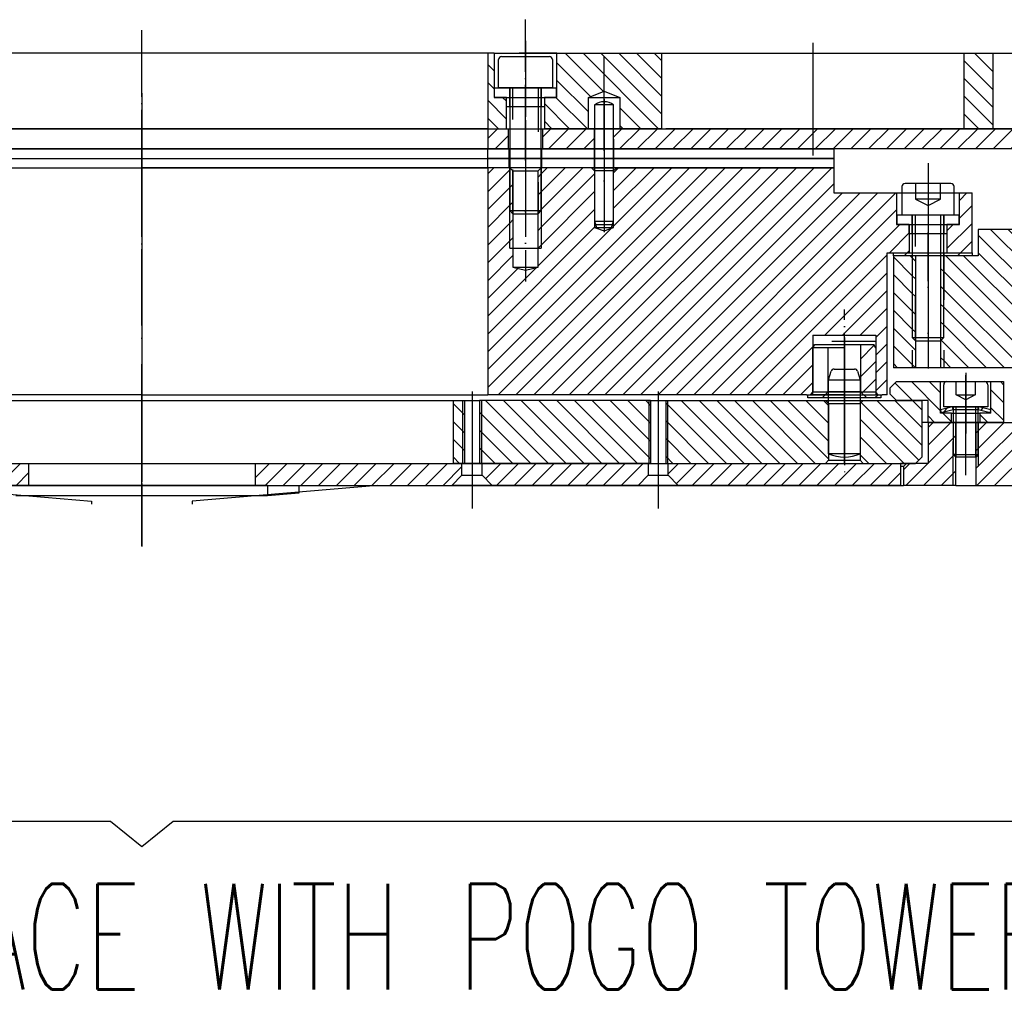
# Model space of a CAD drawing. Extents: x -1765 to 4890, y -3481 to 1222.
# Tile 29 of 98: x 961 to 1117, y -2591 to -2436. Entities that reach past the tile are written whole.
import ezdxf

# ---------------------------------------------------------------- set-up
doc = ezdxf.new("R2010")
doc.units = 0
doc.linetypes.add('DASHED', pattern=[15, 7, -8])
doc.linetypes.add('DOT_CENTER', pattern=[14, 12, -1, 0, -1])
doc.layers.add('1', color=7, linetype='CONTINUOUS')
doc.styles.add('CONVERTER_1', font='txt.shx', dxfattribs={"width": 0.63})
pattern_1 = [(45, (0, 0), (-1.4142136, 1.4142136), [])]
pattern_2 = [(135, (0, 0), (-1.4142136, -1.4142136), [])]

# ---------------------------------------------------------------- blocks, each defined once
blk = doc.blocks.new('PIN_PC_STIFF_S__56', base_point=(1269.32, -3319.87))
at = {"layer": '1', "color": 5, "linetype": 'DOT_CENTER'}
blk.add_line((1091.7, -2507.01), (1091.7, -2489.9), dxfattribs=at)
at = {"layer": '1', "color": 5, "linetype": 'CONTINUOUS'}
for p, q in [((1090.08, -2491.95), (1093.32, -2491.95)), ((1089.2, -2493.68), (1089.6, -2492.31)), ((1089.2, -2505.45), (1089.2, -2493.68)), ((1089.2, -2493.68), (1094.2, -2493.68)), ((1093.8, -2492.31), (1094.2, -2493.68)), ((1094.2, -2493.68), (1094.2, -2505.45)), ((1094.2, -2505.45), (1089.2, -2505.45))]:
    blk.add_line(p, q, dxfattribs=at)
for centre, radius, start, end in [((1090.08, -2492.45), 0.5, 90, 163.8979), ((1093.32, -2492.45), 0.5, 16.1021, 90), ((1091.7, -2499.45), 6.5, -112.6199, -67.3801)]:
    blk.add_arc(centre, radius, start, end, dxfattribs=at)
blk = doc.blocks.new('PC_STIFF_S__57', base_point=(1392.14, -3662.95))
at = {"layer": '1', "linetype": 'CONTINUOUS'}
h = blk.add_hatch(dxfattribs=at)
h.set_pattern_fill('USER', color=5, scale=2, angle=135, pattern_type=0)
h.set_pattern_definition(pattern_2)
h.paths.add_polyline_path([(856, -2496.95), (867.1, -2496.95), (867.1, -2506.95), (857, -2506.95), (856, -2505.95)])
h = blk.add_hatch(dxfattribs=at)
h.set_pattern_fill('USER', color=5, scale=2, angle=135, pattern_type=0)
h.set_pattern_definition(pattern_2)
h.paths.add_polyline_path([(869.5, -2496.95), (871.3, -2496.95), (871.3, -2506.95), (869.5, -2506.95)])
h = blk.add_hatch(dxfattribs=at)
h.set_pattern_fill('USER', color=5, scale=2, angle=135, pattern_type=0)
h.set_pattern_definition(pattern_2)
h.paths.add_polyline_path([(924.5, -2496.95), (930.5, -2496.95), (930.5, -2506.95), (924.5, -2506.95)])
h = blk.add_hatch(dxfattribs=at)
h.set_pattern_fill('USER', color=5, scale=2, angle=135, pattern_type=0)
h.set_pattern_definition(pattern_2)
h.paths.add_polyline_path([(1031.3, -2496.95), (1029.5, -2496.95), (1029.5, -2506.95), (1031.3, -2506.95)])
h = blk.add_hatch(dxfattribs=at)
h.set_pattern_fill('USER', color=5, scale=2, angle=135, pattern_type=0)
h.set_pattern_definition(pattern_2)
h.paths.add_polyline_path([(1060.9, -2496.95), (1033.7, -2496.95), (1033.7, -2506.95), (1060.9, -2506.95)])
h = blk.add_hatch(dxfattribs=at)
h.set_pattern_fill('USER', color=5, scale=2, angle=135, pattern_type=0)
h.set_pattern_definition(pattern_2)
h.paths.add_polyline_path([(1089.2, -2497.45), (1088.7, -2496.95), (1063.3, -2496.95), (1063.3, -2506.95), (1088.7, -2506.95), (1089.2, -2506.45)])
h = blk.add_hatch(dxfattribs=at)
h.set_pattern_fill('USER', color=5, scale=2, angle=135, pattern_type=0)
h.set_pattern_definition(pattern_2)
h.paths.add_polyline_path([(1104, -2496.95), (1104, -2505.95), (1103, -2506.95), (1094.7, -2506.95), (1094.2, -2506.45), (1094.2, -2497.45), (1094.7, -2496.95)])
at = {"layer": '1', "color": 5, "linetype": 'DOT_CENTER'}
for p, q in [((980, -2516.66), (980, -2491.2)), ((868.3, -2508.71), (868.3, -2495.26)), ((1091.7, -2495.26), (1091.7, -2508.71)), ((1032.5, -2495.51), (1032.5, -2508.46)), ((1062.1, -2495.51), (1062.1, -2508.46))]:
    blk.add_line(p, q, dxfattribs=at)
at = {"layer": '1', "color": 5, "linetype": 'CONTINUOUS'}
for p, q in [((856, -2505.95), (856, -2496.95)), ((856, -2496.95), (867.1, -2496.95)), ((866.8, -2506.95), (866.8, -2496.95)), ((867.1, -2496.95), (869.5, -2496.95)), ((867.1, -2496.95), (867.1, -2506.95)), ((869.5, -2496.95), (871.3, -2496.95)), ((869.5, -2506.95), (869.5, -2496.95)), ((869.8, -2506.95), (869.8, -2496.95)), ((871.3, -2506.95), (871.3, -2496.95)), ((871.3, -2496.95), (924.5, -2496.95)), ((924.5, -2506.95), (924.5, -2496.95)), ((924.5, -2496.95), (930.5, -2496.95)), ((930.5, -2496.95), (980, -2496.95)), ((930.5, -2506.95), (930.5, -2496.95)), ((980, -2496.95), (1029.5, -2496.95)), ((1029.5, -2496.95), (1031.3, -2496.95)), ((1029.5, -2496.95), (1029.5, -2506.95)), ((1031, -2496.95), (1031, -2506.95)), ((1031.3, -2496.95), (1033.7, -2496.95)), ((1031.3, -2496.95), (1031.3, -2506.95)), ((1033.7, -2496.95), (1033.7, -2506.95)), ((1060.9, -2496.95), (1033.7, -2496.95)), ((1034, -2496.95), (1034, -2506.95)), ((1060.6, -2496.95), (1060.6, -2506.95)), ((1060.9, -2496.95), (1060.9, -2506.95)), ((1060.9, -2496.95), (1063.3, -2496.95)), ((1063.3, -2496.95), (1088.7, -2496.95)), ((1063.3, -2496.95), (1063.3, -2506.95)), ((1063.6, -2496.95), (1063.6, -2506.95)), ((1088.7, -2496.95), (1089.2, -2497.45)), ((1088.7, -2496.95), (1094.7, -2496.95)), ((1089.2, -2497.45), (1089.2, -2506.45)), ((1089.2, -2497.45), (1094.2, -2497.45)), ((1094.2, -2497.45), (1094.7, -2496.95)), ((1094.2, -2497.45), (1094.2, -2506.45)), ((1094.7, -2496.95), (1104, -2496.95)), ((1104, -2496.95), (1104, -2505.95)), ((857, -2506.95), (856, -2505.95)), ((1104, -2505.95), (1103, -2506.95)), ((857, -2506.95), (867.1, -2506.95)), ((867.1, -2506.95), (869.5, -2506.95)), ((869.5, -2506.95), (871.3, -2506.95)), ((871.3, -2506.95), (924.5, -2506.95)), ((930.5, -2506.95), (924.5, -2506.95)), ((930.5, -2506.95), (980, -2506.95)), ((980, -2506.95), (1029.5, -2506.95)), ((1031.3, -2506.95), (1029.5, -2506.95)), ((1033.7, -2506.95), (1031.3, -2506.95)), ((1060.9, -2506.95), (1033.7, -2506.95)), ((1060.9, -2506.95), (1063.3, -2506.95)), ((1063.3, -2506.95), (1088.7, -2506.95)), ((1088.7, -2506.95), (1089.2, -2506.45)), ((1088.7, -2506.95), (1094.7, -2506.95)), ((1089.2, -2506.45), (1094.2, -2506.45)), ((1094.2, -2506.45), (1094.7, -2506.95)), ((1094.7, -2506.95), (1103, -2506.95))]:
    blk.add_line(p, q, dxfattribs=at)
at = {"layer": '1'}
blk.add_blockref('PIN_PC_STIFF_S__56', (1269.32, -3319.87), dxfattribs=at)
blk = doc.blocks.new('SV_PROBECARD__58', base_point=(1403.59, -3362.45))
at = {"layer": '1', "linetype": 'CONTINUOUS'}
h = blk.add_hatch(dxfattribs=at)
h.set_pattern_fill('USER', color=1, scale=2, angle=45, pattern_type=0)
h.set_pattern_definition(pattern_1)
h.paths.add_polyline_path([(962, -2506.95), (869.9, -2506.95), (869.9, -2508.85), (871.5, -2510.45), (962, -2510.45)])
h = blk.add_hatch(dxfattribs=at)
h.set_pattern_fill('USER', color=1, scale=2, angle=45, pattern_type=0)
h.set_pattern_definition(pattern_1)
h.paths.add_polyline_path([(1030.9, -2506.95), (998, -2506.95), (998, -2510.45), (1000, -2510.45), (1005, -2510.45), (1029.3, -2510.45), (1030.9, -2508.85)])
h = blk.add_hatch(dxfattribs=at)
h.set_pattern_fill('USER', color=1, scale=2, angle=45, pattern_type=0)
h.set_pattern_definition(pattern_1)
h.paths.add_polyline_path([(1060.5, -2506.95), (1034.1, -2506.95), (1034.1, -2508.85), (1035.7, -2510.45), (1058.9, -2510.45), (1060.5, -2508.85)])
h = blk.add_hatch(dxfattribs=at)
h.set_pattern_fill('USER', color=1, scale=2, angle=45, pattern_type=0)
h.set_pattern_definition(pattern_1)
h.paths.add_polyline_path([(1100.6, -2506.95), (1063.7, -2506.95), (1063.7, -2508.85), (1065.3, -2510.45), (1100.6, -2510.45)])
h = blk.add_hatch(dxfattribs=at)
h.set_pattern_fill('USER', color=1, scale=2, pattern_type=0)
h.set_pattern_definition([(0, (0, 0), (0, 2), [])])
h.paths.add_polyline_path([(1005, -2510.45), (1000, -2510.45), (1000, -2512.05), (1005, -2511.65)])
at = {"layer": '1', "color": 1, "linetype": 'DOT_CENTER'}
for p, q in [((980, -2520.12), (980, -2499.9)), ((1032.5, -2503.88), (1032.5, -2514.15)), ((1062.1, -2503.88), (1062.1, -2514.15))]:
    blk.add_line(p, q, dxfattribs=at)
at = {"layer": '1', "color": 1, "linetype": 'CONTINUOUS'}
for p, q in [((869.9, -2506.95), (962, -2506.95)), ((962, -2506.95), (962, -2510.45)), ((962, -2506.95), (998, -2506.95)), ((998, -2506.95), (998, -2510.45)), ((998, -2506.95), (1030.9, -2506.95)), ((1030.9, -2508.85), (1030.9, -2506.95)), ((1030.9, -2506.95), (1034.1, -2506.95)), ((1034.1, -2508.85), (1034.1, -2506.95)), ((1034.1, -2506.95), (1060.5, -2506.95)), ((1060.5, -2506.95), (1060.5, -2508.85)), ((1060.5, -2506.95), (1063.7, -2506.95)), ((1063.7, -2508.85), (1063.7, -2506.95)), ((1063.7, -2506.95), (1100.6, -2506.95)), ((1100.6, -2506.95), (1100.6, -2510.45)), ((1029.3, -2510.45), (1030.9, -2508.85)), ((1030.9, -2508.85), (1034.1, -2508.85)), ((1034.1, -2508.85), (1035.7, -2510.45)), ((1060.5, -2508.85), (1058.9, -2510.45)), ((1060.5, -2508.85), (1063.7, -2508.85)), ((1063.7, -2508.85), (1065.3, -2510.45)), ((962, -2510.45), (871.5, -2510.45)), ((942.51, -2510.45), (972, -2512.95)), ((962, -2510.45), (960, -2510.45)), ((998, -2510.45), (962, -2510.45)), ((998, -2510.45), (962, -2510.45)), ((1017.49, -2510.45), (988, -2512.95)), ((1000, -2510.45), (998, -2510.45)), ((1000, -2510.45), (1000, -2512.05)), ((1000, -2510.45), (1005, -2510.45)), ((1005, -2511.65), (1005, -2510.45)), ((1005, -2510.45), (1029.3, -2510.45)), ((1035.7, -2510.45), (1029.3, -2510.45)), ((1058.9, -2510.45), (1035.7, -2510.45)), ((1065.3, -2510.45), (1058.9, -2510.45)), ((1100.6, -2510.45), (1065.3, -2510.45)), ((960, -2512.05), (1000, -2512.05)), ((1000, -2512.05), (1005, -2511.65)), ((972, -2512.95), (972, -2513.45)), ((988, -2512.95), (988, -2513.45))]:
    blk.add_line(p, q, dxfattribs=at)
at = {"layer": '1'}
blk.add_blockref('PC_STIFF_S__57', (1392.14, -3662.95), dxfattribs=at)
blk = doc.blocks.new('ZYL_STIFT__59', base_point=(1255.82, -3302.42))
at = {"layer": '1', "color": 1, "linetype": 'DOT_CENTER'}
blk.add_line((1053.5, -2449.03), (1053.5, -2469.45), dxfattribs=at)
at = {"layer": '1', "color": 7, "linetype": 'CONTINUOUS'}
for p, q in [((1052, -2449.95), (1052, -2468.45)), ((1055, -2449.95), (1052, -2449.95)), ((1055, -2468.45), (1055, -2449.95)), ((1052, -2468.45), (1052.3, -2469.45)), ((1052, -2468.45), (1055, -2468.45)), ((1054.7, -2469.45), (1055, -2468.45)), ((1052.3, -2469.45), (1054.7, -2469.45))]:
    blk.add_line(p, q, dxfattribs=at)
blk.add_arc((1053.5, -2451.95), 2.5, 53.1301, 126.8699, dxfattribs=at)
blk = doc.blocks.new('SV_ISOLATOR__63', base_point=(1059.82, -3296.92))
at = {"layer": '1', "color": 42, "linetype": 'CONTINUOUS'}
for p, q in [((925, -2458.45), (1035, -2458.45)), ((1035, -2459.95), (1035, -2458.45)), ((1035, -2458.45), (1038.4, -2458.45)), ((1038.4, -2458.45), (1043.6, -2458.45)), ((1038.4, -2459.95), (1038.4, -2458.45)), ((1043.6, -2459.95), (1043.6, -2458.45)), ((1043.6, -2458.45), (1051.98, -2458.45)), ((1051.98, -2458.45), (1055.03, -2458.45)), ((1051.98, -2459.95), (1051.98, -2458.45)), ((1055.03, -2458.45), (1090, -2458.45)), ((1055.03, -2459.95), (1055.03, -2458.45)), ((1090, -2458.45), (1090, -2459.95)), ((925, -2459.95), (1035, -2459.95)), ((1038.4, -2459.95), (1035, -2459.95)), ((1043.6, -2459.95), (1038.4, -2459.95)), ((1051.98, -2459.95), (1043.6, -2459.95)), ((1055.03, -2459.95), (1051.98, -2459.95)), ((1090, -2459.95), (1055.03, -2459.95))]:
    blk.add_line(p, q, dxfattribs=at)
blk = doc.blocks.new('ISOLATOR_SCR__67', base_point=(1105.1, -2472.05))
at = {"layer": '1', "color": 6, "linetype": 'DOT_CENTER'}
blk.add_line((1105, -2465.49), (1105, -2472.05), dxfattribs=at)
at = {"layer": '1', "color": 6, "linetype": 'CONTINUOUS'}
for p, q in [((1100.1, -2467.45), (1102.5, -2467.45)), ((1100.1, -2468.95), (1100.1, -2467.45)), ((1102.5, -2467.45), (1107.5, -2467.45)), ((1107.5, -2467.45), (1109.9, -2467.45)), ((1109.9, -2467.45), (1109.9, -2468.95)), ((1102, -2468.95), (1100.1, -2468.95)), ((1102, -2470.45), (1102, -2468.95)), ((1102, -2468.95), (1108, -2468.95)), ((1109.9, -2468.95), (1108, -2468.95)), ((1108, -2468.95), (1108, -2470.45)), ((1102.5, -2470.45), (1102, -2470.45)), ((1107.5, -2470.45), (1102.5, -2470.45)), ((1108, -2470.45), (1107.5, -2470.45))]:
    blk.add_line(p, q, dxfattribs=at)
at = {"layer": '1', "color": 6, "linetype": 'DASHED'}
for p, q in [((1102.5, -2470.45), (1102.5, -2467.45)), ((1107.5, -2467.45), (1107.5, -2470.45))]:
    blk.add_line(p, q, dxfattribs=at)
blk = doc.blocks.new('SCREW_M5X20__68', base_point=(1105.85, -2489.42))
at = {"layer": '1', "color": 42, "linetype": 'DOT_CENTER'}
for p, q in [((1105, -2459.23), (1105, -2465.95)), ((1105, -2465.95), (1105, -2489.42))]:
    blk.add_line(p, q, dxfattribs=at)
at = {"layer": '1', "color": 42, "linetype": 'CONTINUOUS'}
for p, q in [((1100.85, -2462.95), (1100.85, -2467.45)), ((1103, -2462.45), (1101.35, -2462.45)), ((1107, -2462.45), (1103, -2462.45)), ((1108.65, -2462.45), (1107, -2462.45)), ((1109.15, -2467.45), (1109.15, -2462.95)), ((1100.85, -2467.45), (1102.5, -2467.45)), ((1102.5, -2467.45), (1103, -2467.45)), ((1102.5, -2467.45), (1102.5, -2486.95)), ((1103, -2467.45), (1107, -2467.45)), ((1107, -2467.45), (1107.5, -2467.45)), ((1107.5, -2467.45), (1109.15, -2467.45)), ((1107.5, -2486.95), (1107.5, -2467.45)), ((1102.5, -2486.95), (1107.5, -2486.95)), ((1102.5, -2486.95), (1103, -2487.45)), ((1107, -2487.45), (1107.5, -2486.95)), ((1103, -2487.45), (1107, -2487.45))]:
    blk.add_line(p, q, dxfattribs=at)
at = {"layer": '1', "color": 42, "linetype": 'DASHED'}
for p, q in [((1103, -2462.45), (1103, -2464.95)), ((1107, -2464.95), (1107, -2462.45)), ((1107, -2464.95), (1103, -2464.95)), ((1103, -2464.95), (1105, -2465.95)), ((1105, -2465.95), (1107, -2464.95)), ((1103, -2487.45), (1103, -2467.45)), ((1107, -2467.45), (1107, -2487.45))]:
    blk.add_line(p, q, dxfattribs=at)
at = {"layer": '1', "color": 42, "linetype": 'CONTINUOUS'}
for centre, start, end in [((1101.35, -2462.95), 90, 180), ((1108.65, -2462.95), 0, 90)]:
    blk.add_arc(centre, 0.5, start, end, dxfattribs=at)
at = {"layer": '1'}
blk.add_blockref('ISOLATOR_SCR__67', (1105.1, -2472.05), dxfattribs=at)
blk = doc.blocks.new('SV_ISOLATOR__69', base_point=(1059.82, -3295.42))
at = {"layer": '1', "color": 7, "linetype": 'CONTINUOUS'}
for p, q in [((925, -2456.95), (1035, -2456.95)), ((1035, -2456.95), (1038.4, -2456.95)), ((1035, -2458.45), (1035, -2456.95)), ((1038.4, -2458.45), (1038.4, -2456.95)), ((1038.4, -2456.95), (1043.6, -2456.95)), ((1043.6, -2456.95), (1051.98, -2456.95)), ((1043.6, -2458.45), (1043.6, -2456.95)), ((1051.98, -2458.45), (1051.98, -2456.95)), ((1051.98, -2456.95), (1055.03, -2456.95)), ((1055.03, -2458.45), (1055.03, -2456.95)), ((1055.03, -2456.95), (1090, -2456.95)), ((1090, -2456.95), (1090, -2458.45)), ((925, -2458.45), (1035, -2458.45)), ((1038.4, -2458.45), (1035, -2458.45)), ((1043.6, -2458.45), (1038.4, -2458.45)), ((1051.98, -2458.45), (1043.6, -2458.45)), ((1055.03, -2458.45), (1051.98, -2458.45)), ((1090, -2458.45), (1055.03, -2458.45))]:
    blk.add_line(p, q, dxfattribs=at)
blk = doc.blocks.new('ISO_PLATE_POGOTOWER__85', base_point=(843, -2481.02))
at = {"layer": '1', "linetype": 'CONTINUOUS'}
h = blk.add_hatch(dxfattribs=at)
h.set_pattern_fill('USER', color=3, scale=2, angle=45, pattern_type=0)
h.set_pattern_definition(pattern_1)
h.paths.add_polyline_path([(1099.5, -2473.45), (1102.5, -2473.45), (1102.5, -2473.95), (1099.5, -2473.95)])
h = blk.add_hatch(dxfattribs=at)
h.set_pattern_fill('USER', color=3, scale=2, angle=45, pattern_type=0)
h.set_pattern_definition(pattern_1)
h.paths.add_polyline_path([(1107.5, -2473.45), (1112, -2473.45), (1112, -2473.95), (1107.5, -2473.95)])
at = {"layer": '1', "color": 3, "linetype": 'DOT_CENTER'}
for p, q in [((980, -2485.02), (980, -2462.75)), ((1105, -2477.98), (1105, -2470.23))]:
    blk.add_line(p, q, dxfattribs=at)
at = {"layer": '1', "color": 3, "linetype": 'CONTINUOUS'}
for p, q in [((1099.5, -2473.95), (1099.5, -2473.45)), ((1099.5, -2473.45), (1102.5, -2473.45)), ((1102.5, -2473.95), (1099.5, -2473.95)), ((1102.5, -2473.45), (1102.5, -2473.95)), ((1102.5, -2473.45), (1107.5, -2473.45)), ((1107.5, -2473.95), (1102.5, -2473.95)), ((1107.5, -2473.45), (1112, -2473.45)), ((1107.5, -2473.45), (1107.5, -2473.95)), ((1112, -2473.95), (1107.5, -2473.95)), ((1112, -2473.45), (1112, -2473.95))]:
    blk.add_line(p, q, dxfattribs=at)
blk = doc.blocks.new('ISOLATOR_SCR__89', base_point=(1295.52, -3331.02))
at = {"layer": '1', "linetype": 'CONTINUOUS'}
h = blk.add_hatch(dxfattribs=at)
h.set_pattern_fill('USER', color=1, scale=2, angle=45, pattern_type=0)
h.set_pattern_definition([(45, (80.3578, 438.57), (-1.4142136, 1.4142136), [])])
h.paths.add_polyline_path([(1096.7, -2488.57), (1096.7, -2496.05), (1097.5, -2496.05), (1097.5, -2496.55), (1095.25, -2496.55), (1094.25, -2495.55), (1094.25, -2488.05), (1096.4, -2488.05)])
at = {"layer": '1', "color": 1, "linetype": 'DOT_CENTER'}
for p, q in [((1091.7, -2486.95), (1091.7, -2488.55)), ((1091.7, -2488.05), (1091.7, -2488.57)), ((1091.7, -2488.57), (1091.7, -2495.55)), ((1091.7, -2495.55), (1091.7, -2496.55)), ((1091.7, -2497.05), (1091.7, -2500.02))]:
    blk.add_line(p, q, dxfattribs=at)
at = {"layer": '1', "color": 1, "linetype": 'CONTINUOUS'}
for p, q in [((1086.7, -2488.57), (1087, -2488.05)), ((1086.7, -2496.05), (1086.7, -2488.57)), ((1091.7, -2488.57), (1086.7, -2488.57)), ((1087, -2488.05), (1089.15, -2488.05)), ((1089.15, -2488.05), (1091.7, -2488.05)), ((1091.7, -2488.05), (1094.25, -2488.05)), ((1091.7, -2488.57), (1091.7, -2488.05)), ((1091.7, -2495.55), (1091.7, -2488.57)), ((1094.25, -2488.05), (1096.4, -2488.05)), ((1094.25, -2488.05), (1094.25, -2495.55)), ((1096.7, -2488.57), (1096.4, -2488.05)), ((1096.7, -2488.57), (1096.7, -2496.05)), ((1085.9, -2496.05), (1086.7, -2496.05)), ((1085.9, -2496.55), (1085.9, -2496.05)), ((1088.15, -2496.55), (1085.9, -2496.55)), ((1091.7, -2496.05), (1086.7, -2496.05)), ((1091.7, -2496.55), (1088.15, -2496.55)), ((1091.7, -2496.55), (1091.7, -2495.55)), ((1094.25, -2495.55), (1091.7, -2495.55)), ((1095.25, -2496.55), (1091.7, -2496.55)), ((1095.25, -2496.55), (1094.25, -2495.55)), ((1097.5, -2496.55), (1095.25, -2496.55)), ((1096.7, -2496.05), (1097.5, -2496.05)), ((1097.5, -2496.05), (1097.5, -2496.55))]:
    blk.add_line(p, q, dxfattribs=at)
at = {"layer": '1', "color": 1, "linetype": 'DASHED'}
for p, q in [((1089.15, -2495.55), (1089.15, -2488.05)), ((1089.15, -2495.55), (1088.15, -2496.55)), ((1091.7, -2495.55), (1089.15, -2495.55))]:
    blk.add_line(p, q, dxfattribs=at)
blk = doc.blocks.new('SV_POGOTOWER__90', base_point=(1283.82, -3337.48))
at = {"layer": '1', "linetype": 'CONTINUOUS'}
h = blk.add_hatch(dxfattribs=at)
h.set_pattern_fill('USER', color=4, scale=2, angle=45, pattern_type=0)
h.set_pattern_definition(pattern_1)
h.paths.add_polyline_path([(1090, -2459.95), (1055.5, -2459.95), (1055, -2460.45), (1055, -2469.45), (1053.5, -2469.95), (1052, -2469.45), (1052, -2460.45), (1051.5, -2459.95), (1043.5, -2459.95), (1043.5, -2472.75), (1043, -2472.75), (1043, -2475.75), (1041, -2476.25), (1039, -2475.75), (1039, -2472.75), (1038.5, -2472.75), (1038.5, -2459.95), (1035, -2459.95), (1035, -2496.05), (1085.7, -2496.05), (1086.3, -2496.05), (1086.7, -2495.65), (1086.7, -2486.55), (1096.7, -2486.55), (1096.7, -2495.65), (1097.1, -2496.05), (1097.7, -2496.05), (1098.5, -2496.05), (1098.5, -2473.45), (1102, -2473.45), (1102, -2468.95), (1100, -2468.95), (1100, -2463.95), (1090, -2463.95)])
h = blk.add_hatch(dxfattribs=at)
h.set_pattern_fill('USER', color=4, scale=2, angle=45, pattern_type=0)
h.set_pattern_definition(pattern_1)
h.paths.add_polyline_path([(1039, -2460.45), (1039, -2472.75), (1038.5, -2472.75), (1038.5, -2459.95)])
h = blk.add_hatch(dxfattribs=at)
h.set_pattern_fill('USER', color=4, scale=2, angle=45, pattern_type=0)
h.set_pattern_definition(pattern_1)
h.paths.add_polyline_path([(1043.5, -2459.95), (1043.5, -2472.75), (1043, -2472.75), (1043, -2460.45)])
h = blk.add_hatch(dxfattribs=at)
h.set_pattern_fill('USER', color=4, scale=2, angle=45, pattern_type=0)
h.set_pattern_definition(pattern_1)
h.paths.add_polyline_path([(1110, -2468.95), (1110, -2463.95), (1112, -2463.95), (1112, -2473.45), (1108, -2473.45), (1108, -2468.95)])
at = {"layer": '1', "color": 4, "linetype": 'DOT_CENTER'}
for p, q in [((980, -2448.07), (980, -2459.95)), ((1041, -2458.95), (1041, -2476.25)), ((1053.5, -2458.95), (1053.5, -2469.95)), ((980, -2459.95), (980, -2496.05)), ((1105, -2460.29), (1105, -2474.5)), ((1053.5, -2469.95), (1053.5, -2470.21)), ((1041, -2476.25), (1041, -2478.01)), ((1091.7, -2498.21), (1091.7, -2482.51)), ((980, -2496.05), (980, -2515.01))]:
    blk.add_line(p, q, dxfattribs=at)
at = {"layer": '1', "color": 4, "linetype": 'CONTINUOUS'}
for p, q in [((925, -2459.95), (980, -2459.95)), ((1035, -2459.95), (980, -2459.95)), ((1038.5, -2459.95), (1035, -2459.95)), ((1035, -2459.95), (1035, -2496.05)), ((1038.5, -2472.75), (1038.5, -2459.95)), ((1043.5, -2459.95), (1038.5, -2459.95)), ((1038.5, -2459.95), (1039, -2460.45)), ((1039, -2460.45), (1043, -2460.45)), ((1039, -2460.45), (1039, -2472.75)), ((1043, -2460.45), (1043.5, -2459.95)), ((1043, -2472.75), (1043, -2460.45)), ((1043.5, -2459.95), (1043.5, -2472.75)), ((1051.5, -2459.95), (1043.5, -2459.95)), ((1052, -2460.45), (1051.5, -2459.95)), ((1051.5, -2459.95), (1055.5, -2459.95)), ((1052, -2460.45), (1052, -2469.45)), ((1055, -2460.45), (1052, -2460.45)), ((1055, -2460.45), (1055.5, -2459.95)), ((1055, -2469.45), (1055, -2460.45)), ((1055.5, -2459.95), (1090, -2459.95)), ((1090, -2459.95), (1090, -2463.95)), ((1090, -2463.95), (1100, -2463.95)), ((1100, -2463.95), (1110, -2463.95)), ((1100, -2463.95), (1100, -2468.95)), ((1110, -2463.95), (1112, -2463.95)), ((1110, -2468.95), (1110, -2463.95)), ((1112, -2473.45), (1112, -2463.95)), ((1052, -2469.45), (1053.5, -2469.95)), ((1052, -2469.45), (1055, -2469.45)), ((1053.5, -2469.95), (1055, -2469.45)), ((1100, -2468.95), (1102, -2468.95)), ((1102, -2468.95), (1102, -2473.45)), ((1102, -2468.95), (1108, -2468.95)), ((1108, -2468.95), (1108, -2473.45)), ((1108, -2468.95), (1110, -2468.95)), ((1038.5, -2472.75), (1039, -2472.75)), ((1039, -2472.75), (1039, -2475.75)), ((1039, -2472.75), (1043, -2472.75)), ((1043, -2472.75), (1043.5, -2472.75)), ((1043, -2475.75), (1043, -2472.75)), ((1098.5, -2496.05), (1098.5, -2473.45)), ((1098.5, -2473.45), (1102, -2473.45)), ((1102, -2473.45), (1108, -2473.45)), ((1108, -2473.45), (1112, -2473.45)), ((1039, -2475.75), (1041, -2476.25)), ((1039, -2475.75), (1043, -2475.75)), ((1041, -2476.25), (1043, -2475.75)), ((1086.7, -2486.55), (1096.7, -2486.55)), ((1086.7, -2486.55), (1086.7, -2495.65)), ((1096.7, -2486.55), (1096.7, -2495.65)), ((980, -2496.05), (925, -2496.05)), ((980, -2496.05), (1035, -2496.05)), ((1085.7, -2496.05), (1035, -2496.05)), ((1085.7, -2496.05), (1086.3, -2496.05)), ((1086.3, -2496.05), (1086.7, -2495.65)), ((1086.3, -2496.05), (1097.1, -2496.05)), ((1096.7, -2495.65), (1086.7, -2495.65)), ((1097.1, -2496.05), (1096.7, -2495.65)), ((1097.1, -2496.05), (1097.7, -2496.05)), ((1098.5, -2496.05), (1097.7, -2496.05))]:
    blk.add_line(p, q, dxfattribs=at)
at = {"layer": '1', "color": 4, "linetype": 'DASHED'}
for p, q in [((1052, -2468.95), (1055, -2468.95)), ((1096.7, -2487.55), (1086.7, -2487.55))]:
    blk.add_line(p, q, dxfattribs=at)
at = {"layer": '1'}
for name, p in [('ZYL_STIFT__59', (1255.82, -3302.42)), ('SV_ISOLATOR__69', (1059.82, -3295.42)), ('SV_ISOLATOR__63', (1059.82, -3296.92)), ('SCREW_M5X20__68', (1105.85, -2489.42)), ('ISO_PLATE_POGOTOWER__85', (843, -2481.02)), ('ISOLATOR_SCR__89', (1295.52, -3331.02))]:
    blk.add_blockref(name, p, dxfattribs=at)
blk = doc.blocks.new('DUTBD__91', base_point=(1039.04, -3293.92))
at = {"layer": '1', "linetype": 'CONTINUOUS'}
h = blk.add_hatch(dxfattribs=at)
h.set_pattern_fill('USER', color=3, scale=2, angle=45, pattern_type=0)
h.set_pattern_definition(pattern_1)
h.paths.add_polyline_path([(925, -2453.75), (925, -2456.95), (835.22, -2456.95), (835.22, -2453.75)])
h = blk.add_hatch(dxfattribs=at)
h.set_pattern_fill('USER', color=3, scale=2, angle=45, pattern_type=0)
h.set_pattern_definition(pattern_1)
h.paths.add_polyline_path([(1038.3, -2453.75), (1035, -2453.75), (1035, -2456.95), (1038.3, -2456.95)])
h = blk.add_hatch(dxfattribs=at)
h.set_pattern_fill('USER', color=3, scale=2, angle=45, pattern_type=0)
h.set_pattern_definition(pattern_1)
h.paths.add_polyline_path([(1052, -2453.75), (1043.7, -2453.75), (1043.7, -2456.95), (1051.98, -2456.95)])
h = blk.add_hatch(dxfattribs=at)
h.set_pattern_fill('USER', color=3, scale=2, angle=45, pattern_type=0)
h.set_pattern_definition(pattern_1)
h.paths.add_polyline_path([(1124.78, -2453.75), (1124.78, -2456.95), (1055.03, -2456.95), (1055, -2453.75)])
at = {"layer": '1', "color": 3, "linetype": 'DOT_CENTER'}
blk.add_line((1041, -2452.36), (1041, -2458.03), dxfattribs=at)
at = {"layer": '1', "color": 3, "linetype": 'CONTINUOUS'}
for p, q in [((835.22, -2453.75), (925, -2453.75)), ((835.22, -2456.95), (835.22, -2453.75)), ((925, -2453.75), (1035, -2453.75)), ((925, -2456.95), (925, -2453.75)), ((1035, -2453.75), (1038.3, -2453.75)), ((1035, -2453.75), (1035, -2456.95)), ((1038.3, -2456.95), (1038.3, -2453.75)), ((1038.3, -2453.75), (1043.7, -2453.75)), ((1043.7, -2453.75), (1043.7, -2456.95)), ((1043.7, -2453.75), (1052, -2453.75)), ((1051.98, -2456.95), (1052, -2453.75)), ((1052, -2453.75), (1055, -2453.75)), ((1055, -2453.75), (1124.78, -2453.75)), ((1055.03, -2456.95), (1055, -2453.75)), ((1124.78, -2453.75), (1124.78, -2456.95)), ((925, -2456.95), (835.22, -2456.95)), ((1035, -2456.95), (925, -2456.95)), ((1038.3, -2456.95), (1035, -2456.95)), ((1043.7, -2456.95), (1038.3, -2456.95)), ((1051.98, -2456.95), (1043.7, -2456.95)), ((1055.03, -2456.95), (1051.98, -2456.95)), ((1124.78, -2456.95), (1055.03, -2456.95))]:
    blk.add_line(p, q, dxfattribs=at)
blk = doc.blocks.new('SCREW_M5X20__92', base_point=(1036.7, -2469.25))
at = {"layer": '1', "color": 42, "linetype": 'DOT_CENTER'}
blk.add_line((1041, -2439.79), (1041, -2469.25), dxfattribs=at)
at = {"layer": '1', "color": 42, "linetype": 'CONTINUOUS'}
for p, q in [((1036.7, -2447.25), (1036.7, -2442.75)), ((1037.2, -2442.25), (1044.8, -2442.25)), ((1045.3, -2442.75), (1045.3, -2447.25)), ((1038.5, -2447.25), (1036.7, -2447.25)), ((1039, -2447.25), (1038.5, -2447.25)), ((1038.5, -2447.25), (1038.5, -2466.75)), ((1043, -2447.25), (1039, -2447.25)), ((1043.5, -2447.25), (1043, -2447.25)), ((1043.5, -2466.75), (1043.5, -2447.25)), ((1045.3, -2447.25), (1043.5, -2447.25)), ((1038.5, -2466.75), (1043.5, -2466.75)), ((1039, -2467.25), (1038.5, -2466.75)), ((1043.5, -2466.75), (1043, -2467.25)), ((1039, -2467.25), (1043, -2467.25))]:
    blk.add_line(p, q, dxfattribs=at)
at = {"layer": '1', "color": 42, "linetype": 'DASHED'}
for p, q in [((1039, -2467.25), (1039, -2447.25)), ((1043, -2447.25), (1043, -2467.25))]:
    blk.add_line(p, q, dxfattribs=at)
at = {"layer": '1', "color": 42, "linetype": 'CONTINUOUS'}
for centre, start, end in [((1037.2, -2442.75), 90, 180), ((1044.8, -2442.75), 0, 90)]:
    blk.add_arc(centre, 0.5, start, end, dxfattribs=at)
blk = doc.blocks.new('ISOLATOR_SCR__93', base_point=(1036.1, -2451.85))
at = {"layer": '1', "color": 6, "linetype": 'DOT_CENTER'}
blk.add_line((1041, -2445.29), (1041, -2451.85), dxfattribs=at)
at = {"layer": '1', "color": 6, "linetype": 'CONTINUOUS'}
for p, q in [((1036.1, -2448.75), (1036.1, -2447.25)), ((1036.1, -2447.25), (1038.5, -2447.25)), ((1038.5, -2447.25), (1043.5, -2447.25)), ((1043.5, -2447.25), (1045.9, -2447.25)), ((1045.9, -2447.25), (1045.9, -2448.75)), ((1038, -2448.75), (1036.1, -2448.75)), ((1038, -2448.75), (1044, -2448.75)), ((1038, -2450.25), (1038, -2448.75)), ((1044, -2448.75), (1044, -2450.25)), ((1045.9, -2448.75), (1044, -2448.75)), ((1038.5, -2450.25), (1038, -2450.25)), ((1043.5, -2450.25), (1038.5, -2450.25)), ((1044, -2450.25), (1043.5, -2450.25))]:
    blk.add_line(p, q, dxfattribs=at)
at = {"layer": '1', "color": 6, "linetype": 'DASHED'}
for p, q in [((1038.5, -2450.25), (1038.5, -2447.25)), ((1043.5, -2447.25), (1043.5, -2450.25))]:
    blk.add_line(p, q, dxfattribs=at)
blk = doc.blocks.new('SV_DUT_BO_STIFFENER__94', base_point=(1183.82, -3290.72))
at = {"layer": '1', "linetype": 'CONTINUOUS'}
h = blk.add_hatch(dxfattribs=at)
h.set_pattern_fill('USER', color=1, scale=2, angle=135, pattern_type=0)
h.set_pattern_definition(pattern_2)
h.paths.add_polyline_path([(1035, -2441.75), (1036, -2441.75), (1036, -2448.75), (1038, -2448.75), (1038, -2453.75), (1035, -2453.75)])
h = blk.add_hatch(dxfattribs=at)
h.set_pattern_fill('USER', color=1, scale=2, angle=135, pattern_type=0)
h.set_pattern_definition(pattern_2)
h.paths.add_polyline_path([(1044, -2448.75), (1046, -2448.75), (1046, -2441.75), (1040, -2441.75), (1062.68, -2441.75), (1062.68, -2453.75), (1056, -2453.75), (1056, -2448.75), (1053.5, -2447.75), (1051, -2448.75), (1051, -2453.75), (1044, -2453.75)])
h = blk.add_hatch(dxfattribs=at)
h.set_pattern_fill('USER', color=1, scale=2, angle=135, pattern_type=0)
h.set_pattern_definition(pattern_2)
h.paths.add_polyline_path([(1110.68, -2441.75), (1115.3, -2441.75), (1115.3, -2453.75), (1110.68, -2453.75)])
at = {"layer": '1', "color": 1, "linetype": 'DOT_CENTER'}
for p, q in [((1041, -2458.77), (1041, -2436.4)), ((980, -2462.75), (980, -2438.05)), ((1086.68, -2440.07), (1086.68, -2441.75)), ((1086.68, -2441.75), (1086.68, -2453.75)), ((1053.5, -2447.75), (1053.5, -2442.28)), ((1053.5, -2457.25), (1053.5, -2447.75)), ((1086.68, -2453.75), (1086.68, -2457.99))]:
    blk.add_line(p, q, dxfattribs=at)
at = {"layer": '1', "color": 1, "linetype": 'CONTINUOUS'}
for p, q in [((1035, -2441.75), (925, -2441.75)), ((1035, -2441.75), (1035, -2453.75)), ((1036, -2441.75), (1035, -2441.75)), ((1036, -2441.75), (1036, -2448.75)), ((1036, -2441.75), (1046, -2441.75)), ((1040, -2441.75), (1062.68, -2441.75)), ((1046, -2441.75), (1040, -2441.75)), ((1046, -2448.75), (1046, -2441.75)), ((1062.68, -2453.75), (1062.68, -2441.75)), ((1062.68, -2441.75), (1086.68, -2441.75)), ((1086.68, -2441.75), (1110.68, -2441.75)), ((1110.68, -2441.75), (1110.68, -2453.75)), ((1110.68, -2441.75), (1115.3, -2441.75)), ((1115.3, -2441.75), (1119.5, -2441.75)), ((1115.3, -2441.75), (1115.3, -2453.75)), ((1051, -2448.75), (1053.5, -2447.75)), ((1053.5, -2447.75), (1056, -2448.75)), ((1036, -2448.75), (1038, -2448.75)), ((1038, -2453.75), (1038, -2448.75)), ((1038, -2448.75), (1044, -2448.75)), ((1044, -2448.75), (1044, -2453.75)), ((1044, -2448.75), (1046, -2448.75)), ((1051, -2448.75), (1056, -2448.75)), ((1051, -2453.75), (1051, -2448.75)), ((1056, -2448.75), (1056, -2453.75)), ((1035, -2453.75), (925, -2453.75)), ((1035, -2453.75), (1038, -2453.75)), ((1038, -2453.75), (1044, -2453.75)), ((1051, -2453.75), (1044, -2453.75)), ((1056, -2453.75), (1051, -2453.75)), ((1062.68, -2453.75), (1056, -2453.75)), ((1062.68, -2453.75), (1063.33, -2453.75)), ((1086.68, -2453.75), (1063.33, -2453.75)), ((1110.68, -2453.75), (1086.68, -2453.75)), ((1115.3, -2453.75), (1110.68, -2453.75)), ((1119.5, -2453.75), (1115.3, -2453.75))]:
    blk.add_line(p, q, dxfattribs=at)
at = {"layer": '1'}
for name, p in [('SCREW_M5X20__92', (1036.7, -2469.25)), ('ISOLATOR_SCR__93', (1036.1, -2451.85)), ('DUTBD__91', (1039.04, -3293.92))]:
    blk.add_blockref(name, p, dxfattribs=at)
blk = doc.blocks.new('SIDE_VIEW__95', base_point=(960.55, -3345.86))
at = {"layer": '1'}
for name, p in [('SV_DUT_BO_STIFFENER__94', (1183.82, -3290.72)), ('SV_POGOTOWER__90', (1283.82, -3337.48)), ('SV_PROBECARD__58', (1403.59, -3362.45))]:
    blk.add_blockref(name, p, dxfattribs=at)
blk = doc.blocks.new('INSERT_RING_TSK__125', base_point=(828, -2518.75))
at = {"layer": '1', "linetype": 'CONTINUOUS'}
h = blk.add_hatch(dxfattribs=at)
h.set_pattern_fill('USER', scale=2, angle=135, pattern_type=0)
h.set_pattern_definition(pattern_2)
h.paths.add_polyline_path([(1190, -2469.75), (1190, -2480.85), (1175, -2480.85), (1175, -2499.75), (1133, -2499.75), (1127, -2499.75), (1127, -2495.75), (1133, -2495.75), (1133, -2492.75), (1119.5, -2492.75), (1119.5, -2491.75), (1107.5, -2491.75), (1107.5, -2473.95), (1113, -2473.95), (1113, -2469.75)])
h = blk.add_hatch(dxfattribs=at)
h.set_pattern_fill('USER', scale=2, angle=135, pattern_type=0)
h.set_pattern_definition(pattern_2)
h.paths.add_polyline_path([(1102.5, -2473.95), (1099.5, -2473.95), (1099.5, -2491.75), (1102.5, -2491.75)])
h = blk.add_hatch(dxfattribs=at)
h.set_pattern_fill('USER', scale=2, angle=135, pattern_type=0)
h.set_pattern_definition(pattern_2)
h.paths.add_polyline_path([(1103, -2473.95), (1102.5, -2473.95), (1102.5, -2491.75), (1103, -2491.75)])
h = blk.add_hatch(dxfattribs=at)
h.set_pattern_fill('USER', scale=2, angle=135, pattern_type=0)
h.set_pattern_definition(pattern_2)
h.paths.add_polyline_path([(1107.5, -2473.95), (1107, -2473.95), (1107, -2491.75), (1107.5, -2491.75)])
at = {"layer": '1', "color": 7, "linetype": 'DOT_CENTER'}
for p, q in [((980, -2455.57), (980, -2520.16)), ((1105, -2473.23), (1105, -2491.84))]:
    blk.add_line(p, q, dxfattribs=at)
at = {"layer": '1', "color": 7, "linetype": 'CONTINUOUS'}
for p, q in [((1190, -2469.75), (1113, -2469.75)), ((1113, -2469.75), (1113, -2473.95)), ((1099.5, -2473.95), (1099.5, -2491.75)), ((1102.5, -2473.95), (1099.5, -2473.95)), ((1103, -2473.95), (1102.5, -2473.95)), ((1107, -2473.95), (1103, -2473.95)), ((1103, -2473.95), (1103, -2491.75)), ((1107, -2473.95), (1107, -2491.75)), ((1107.5, -2473.95), (1107, -2473.95)), ((1113, -2473.95), (1107.5, -2473.95)), ((1102.5, -2491.75), (1099.5, -2491.75)), ((1103, -2491.75), (1102.5, -2491.75)), ((1107, -2491.75), (1103, -2491.75)), ((1107.5, -2491.75), (1107, -2491.75)), ((1119.5, -2491.75), (1107.5, -2491.75))]:
    blk.add_line(p, q, dxfattribs=at)
at = {"layer": '1', "color": 7, "linetype": 'DASHED'}
for p, q in [((1102.5, -2473.95), (1102.5, -2491.75)), ((1107.5, -2473.95), (1107.5, -2491.75))]:
    blk.add_line(p, q, dxfattribs=at)
blk = doc.blocks.new('SPRING_WASHER__129', base_point=(1115, -2499.55))
at = {"layer": '1', "linetype": 'CONTINUOUS'}
h = blk.add_hatch(dxfattribs=at)
h.set_pattern_fill('USER', color=3, scale=2, angle=45, pattern_type=0)
h.set_pattern_definition(pattern_1)
h.paths.add_polyline_path([(1107, -2498.45), (1107.1, -2498.84), (1109, -2498.36), (1108.9, -2497.98)])
h = blk.add_hatch(dxfattribs=at)
h.set_pattern_fill('USER', color=3, scale=2, angle=45, pattern_type=0)
h.set_pattern_definition(pattern_1)
h.paths.add_polyline_path([(1113.1, -2497.98), (1113, -2498.36), (1114.9, -2498.84), (1115, -2498.45)])
at = {"layer": '1', "color": 3, "linetype": 'CONTINUOUS'}
for p, q in [((1108.9, -2497.98), (1107, -2498.45)), ((1107.1, -2498.84), (1109, -2498.36)), ((1109, -2498.36), (1108.9, -2497.98)), ((1108.9, -2497.98), (1111, -2497.98)), ((1109, -2498.36), (1111, -2498.36)), ((1111, -2497.98), (1113.1, -2497.98)), ((1111, -2498.36), (1113, -2498.36)), ((1113.1, -2497.98), (1113, -2498.36)), ((1113, -2498.36), (1114.9, -2498.84)), ((1115, -2498.45), (1113.1, -2497.98)), ((1107, -2498.45), (1107.1, -2498.84)), ((1114.9, -2498.84), (1115, -2498.45))]:
    blk.add_line(p, q, dxfattribs=at)
at = {"layer": '1', "color": 3, "linetype": 'DOT_CENTER'}
blk.add_line((1111, -2499.55), (1111, -2497.14), dxfattribs=at)
blk = doc.blocks.new('SCREW_M4__130', base_point=(1114.5, -2510.45))
at = {"layer": '1', "color": 1, "linetype": 'DOT_CENTER'}
for p, q in [((1111, -2495.25), (1111, -2492.94)), ((1111, -2506.45), (1111, -2495.25))]:
    blk.add_line(p, q, dxfattribs=at)
at = {"layer": '1', "color": 7, "linetype": 'CONTINUOUS'}
for p, q in [((1107.5, -2497.95), (1107.5, -2494.45)), ((1108, -2493.95), (1109.5, -2493.95)), ((1109.5, -2493.95), (1112.5, -2493.95)), ((1112.5, -2493.95), (1114, -2493.95)), ((1114.5, -2494.45), (1114.5, -2497.95)), ((1109, -2497.95), (1107.5, -2497.95)), ((1109, -2497.95), (1109, -2500.45)), ((1109.4, -2497.95), (1109, -2497.95)), ((1112.6, -2497.95), (1109.4, -2497.95)), ((1113, -2497.95), (1112.6, -2497.95)), ((1113, -2500.45), (1113, -2497.95)), ((1114.5, -2497.95), (1113, -2497.95)), ((1109, -2500.45), (1109, -2505.55)), ((1113, -2505.55), (1113, -2500.45)), ((1109.4, -2505.95), (1109, -2505.55)), ((1109, -2505.55), (1113, -2505.55)), ((1112.6, -2505.95), (1109.4, -2505.95)), ((1113, -2505.55), (1112.6, -2505.95))]:
    blk.add_line(p, q, dxfattribs=at)
at = {"layer": '1', "color": 1, "linetype": 'DASHED'}
for p, q in [((1109.5, -2496.05), (1109.5, -2493.95)), ((1112.5, -2493.95), (1112.5, -2496.05)), ((1111, -2496.85), (1109.5, -2496.05)), ((1109.5, -2496.05), (1112.5, -2496.05)), ((1112.5, -2496.05), (1111, -2496.85)), ((1109.4, -2497.95), (1109.4, -2500.45)), ((1112.6, -2500.45), (1112.6, -2497.95)), ((1109.4, -2500.45), (1109.4, -2505.95)), ((1112.6, -2505.95), (1112.6, -2500.45))]:
    blk.add_line(p, q, dxfattribs=at)
at = {"layer": '1', "color": 7, "linetype": 'CONTINUOUS'}
for centre, start, end in [((1108, -2494.45), 90, 180), ((1114, -2494.45), 0, 90)]:
    blk.add_arc(centre, 0.5, start, end, dxfattribs=at)
blk = doc.blocks.new('CLAMP_PC__131', base_point=(1117, -2502.2))
at = {"layer": '1', "linetype": 'CONTINUOUS'}
h = blk.add_hatch(dxfattribs=at)
h.set_pattern_fill('USER', color=1, scale=2, angle=135, pattern_type=0)
h.set_pattern_definition(pattern_2)
h.paths.add_polyline_path([(1100, -2493.95), (1099, -2494.95), (1099, -2495.95), (1100, -2496.95), (1105, -2496.95), (1105, -2500.45), (1108.75, -2500.45), (1108.75, -2498.95), (1107, -2498.95), (1107, -2493.95)])
h = blk.add_hatch(dxfattribs=at)
h.set_pattern_fill('USER', color=1, scale=2, angle=135, pattern_type=0)
h.set_pattern_definition(pattern_2)
h.paths.add_polyline_path([(1115, -2493.95), (1115, -2498.95), (1113.25, -2498.95), (1113.25, -2500.45), (1117, -2500.45), (1117, -2493.95)])
at = {"layer": '1', "color": 1, "linetype": 'DOT_CENTER'}
blk.add_line((1111, -2492.53), (1111, -2502.2), dxfattribs=at)
at = {"layer": '1', "color": 1, "linetype": 'CONTINUOUS'}
for p, q in [((1100, -2493.95), (1099, -2494.95)), ((1099, -2495.95), (1099, -2494.95)), ((1100, -2493.95), (1107, -2493.95)), ((1107, -2498.95), (1107, -2493.95)), ((1107, -2493.95), (1115, -2493.95)), ((1115, -2493.95), (1117, -2493.95)), ((1115, -2498.95), (1115, -2493.95)), ((1117, -2493.95), (1117, -2500.45)), ((1099, -2495.95), (1100, -2496.95)), ((1105, -2496.95), (1100, -2496.95)), ((1105, -2500.45), (1105, -2496.95)), ((1108.75, -2498.95), (1107, -2498.95)), ((1108.75, -2500.45), (1108.75, -2498.95)), ((1108.75, -2498.95), (1113.25, -2498.95)), ((1113.25, -2498.95), (1113.25, -2500.45)), ((1115, -2498.95), (1113.25, -2498.95)), ((1108.75, -2500.45), (1105, -2500.45)), ((1113.25, -2500.45), (1108.75, -2500.45)), ((1117, -2500.45), (1113.25, -2500.45))]:
    blk.add_line(p, q, dxfattribs=at)
at = {"layer": '1'}
for name, p in [('SCREW_M4__130', (1114.5, -2510.45)), ('SPRING_WASHER__129', (1115, -2499.55))]:
    blk.add_blockref(name, p, dxfattribs=at)
blk = doc.blocks.new('PCC_S__132', base_point=(828, -2511.75))
at = {"layer": '1', "linetype": 'CONTINUOUS'}
h = blk.add_hatch(dxfattribs=at)
h.set_pattern_fill('USER', color=3, scale=2, angle=45, pattern_type=0)
h.set_pattern_definition(pattern_1)
h.paths.add_polyline_path([(1112.6, -2500.45), (1119.5, -2500.45), (1119.5, -2492.75), (1132, -2492.75), (1132, -2495.75), (1125, -2495.75), (1125, -2510.45), (1112.6, -2510.45)])
h = blk.add_hatch(dxfattribs=at)
h.set_pattern_fill('USER', color=3, scale=2, angle=45, pattern_type=0)
h.set_pattern_definition(pattern_1)
h.paths.add_polyline_path([(1109.4, -2500.45), (1109.4, -2510.45), (1101.1, -2510.45), (1101.1, -2507.45), (1101.6, -2506.95), (1105, -2506.95), (1105, -2500.45)])
at = {"layer": '1', "color": 3, "linetype": 'DOT_CENTER'}
blk.add_line((1111, -2508.84), (1111, -2495.25), dxfattribs=at)
at = {"layer": '1', "color": 3, "linetype": 'CONTINUOUS'}
for p, q in [((1105, -2500.45), (1104, -2500.45)), ((1105, -2500.45), (1105, -2506.95)), ((1105, -2500.45), (1109.4, -2500.45)), ((1109.4, -2510.45), (1109.4, -2500.45)), ((1109.4, -2500.45), (1112.6, -2500.45)), ((1112.6, -2500.45), (1119.5, -2500.45)), ((1112.6, -2500.45), (1112.6, -2510.45)), ((1101.6, -2506.95), (1100.6, -2506.95)), ((1101.1, -2507.45), (1100.6, -2507.45)), ((1101.1, -2507.45), (1101.6, -2506.95)), ((1101.1, -2507.45), (1101.1, -2510.45)), ((1105, -2506.95), (1101.6, -2506.95)), ((858.9, -2510.45), (1101.1, -2510.45)), ((1109.4, -2510.45), (1101.1, -2510.45)), ((1109.4, -2510.45), (1112.6, -2510.45)), ((1112.6, -2510.45), (1125, -2510.45))]:
    blk.add_line(p, q, dxfattribs=at)
at = {"layer": '1', "color": 3, "linetype": 'DASHED'}
for p, q in [((1109, -2510.45), (1109, -2500.45)), ((1113, -2500.45), (1113, -2510.45))]:
    blk.add_line(p, q, dxfattribs=at)
at = {"layer": '1'}
blk.add_blockref('CLAMP_PC__131', (1117, -2502.2), dxfattribs=at)
blk = doc.blocks.new('TSK_APM90__133', base_point=(720, -2520.16))
at = {"layer": '1'}
for name, p in [('INSERT_RING_TSK__125', (828, -2518.75)), ('PCC_S__132', (828, -2511.75))]:
    blk.add_blockref(name, p, dxfattribs=at)
blk = doc.blocks.new('TEXT__134', base_point=(386.93, -2611.06))
at = {"layer": '1', "color": 1, "linetype": 'CONTINUOUS'}
for p, q in [((975, -2563.91), (811.34, -2563.91)), ((980, -2567.91), (975, -2563.91)), ((985, -2563.91), (980, -2567.91)), ((1148.66, -2563.91), (985, -2563.91))]:
    blk.add_line(p, q, dxfattribs=at)
at = {"layer": '1', "color": 1, "style": 'CONVERTER_1', "width": 0.63}
blk.add_text('WAFER PROBER INTERFACE WITH POGO TOWER', height=16.8, dxfattribs=at).set_placement((785.35, -2590.59))
blk = doc.blocks.new('WPIF_TSK__135', base_point=(1017.82, -3712.74))
at = {"layer": '1'}
for name, p in [('TEXT__134', (386.93, -2611.06)), ('TSK_APM90__133', (720, -2520.16)), ('SIDE_VIEW__95', (960.55, -3345.86))]:
    blk.add_blockref(name, p, dxfattribs=at)
blk = doc.blocks.new('C-E2803-62282-1S11B__136', base_point=(980, -2449.25))
at = {"layer": '1'}
blk.add_blockref('WPIF_TSK__135', (1017.82, -3712.74), dxfattribs=at)

msp = doc.modelspace()

# ---------------------------------------------------------------- block references
at = {"layer": '1'}
msp.add_blockref('C-E2803-62282-1S11B__136', (980, -2449.25), dxfattribs=at)

doc.saveas('drawing.dxf')
